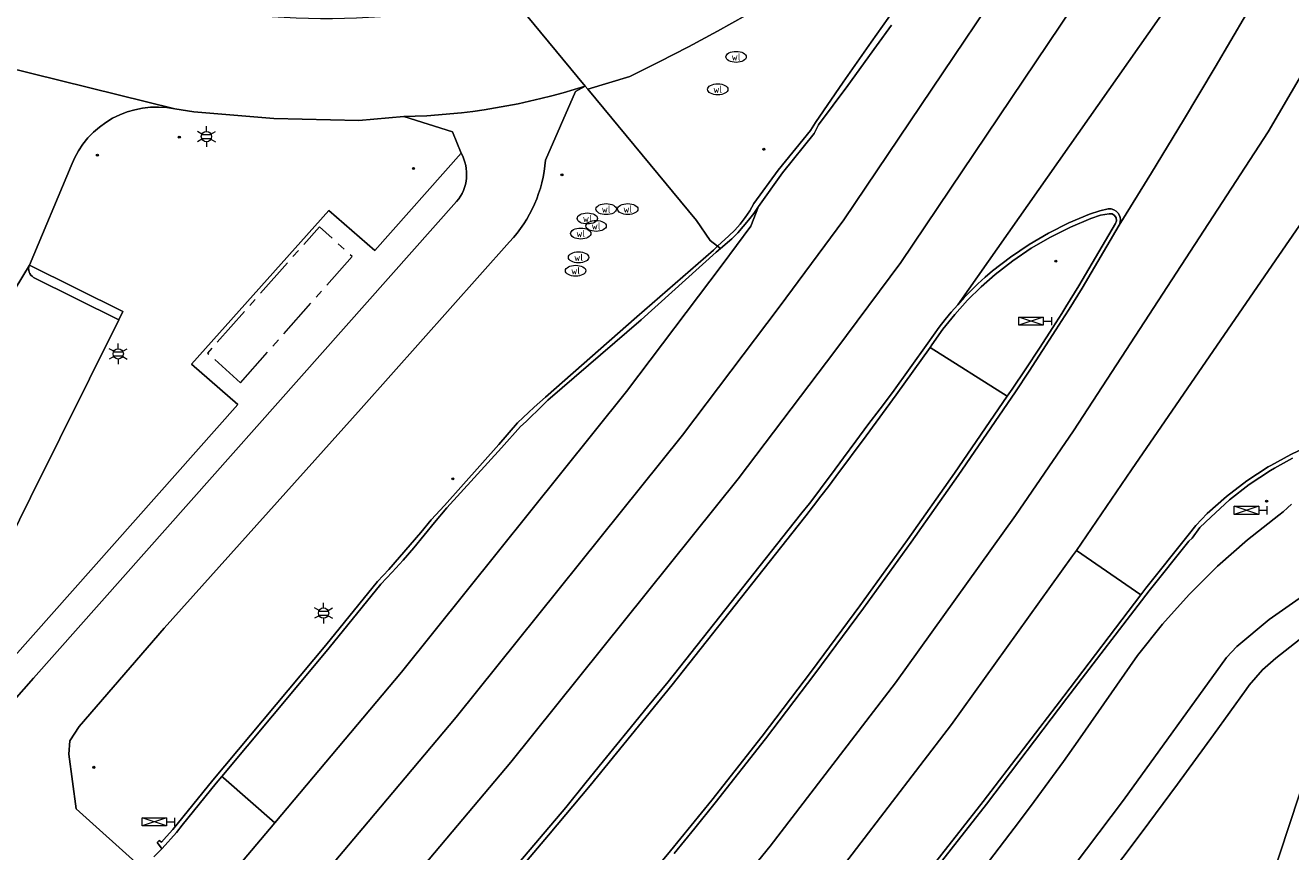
# Model space of a CAD drawing. Header units: metres. Extents: x 140853 to 145288, y 474558 to 480269.
# Tile 41 of 256: x 142462 to 142524, y 475589 to 475630. Entities that reach past the tile are written whole.
import ezdxf
from ezdxf.enums import TextEntityAlignment as Align

# ---------------------------------------------------------------- set-up
doc = ezdxf.new("R2010")
doc.units = ezdxf.units.M
doc.header["$MEASUREMENT"] = 0
doc.linetypes.add('AM-AS', pattern=[16, 10, -2, 2, -2])
for name, color, linetype, lineweight in [('B-WE-AM-AS_SPOOR_RAIL-G', 10, 'AM-AS', 18), ('B-WE-GR-GRAS_KRUIDENRIJK-G', 80, 'Continuous', 18), ('B-WE-KL-ET_LS_OV_LICHTMAST-S', 190, 'Continuous', 18), ('B-WE-KL-WATER_PUT-S', 170, 'Continuous', 18), ('B-WE-VH-VERHARDING_ASFALT-G', 252, 'Continuous', 18), ('B-WE-VH-VERHARDING_BETON-G', 252, 'Continuous', 18), ('B-WE-VH-VERHARDING_TEGEL-G', 252, 'Continuous', 18), ('B-WE-VW-VRI_DRAAGCONSTRUCTIE_PAAL-S', 160, 'Continuous', 18), ('N-WE-VW-TDI-T18', 1, 'Continuous', 18), ('N-WE-VW-TDI-T25', 7, 'Continuous', 25), ('X-XX-XX-ALGEMEEN-S', 7, 'Continuous', 18)]:
    doc.layers.add(name, color=color, linetype=linetype, lineweight=lineweight)
doc.styles.add('NLCS-ISO', font='txt')

# ---------------------------------------------------------------- blocks, each defined once
blk = doc.blocks.new('SIE-WEG_AFVALBAK_TYPE_01')
for radius in [0.25, 0.156]:
    blk.add_circle((0, 0), radius)
blk = doc.blocks.new('B-SIE-WEG_LICHTMAST-SO')
at = {"ltscale": 0.1}
for p, q in [((-1.1, 0.63), (-2.19, 1.27)), ((0, 1.27), (0, 2.53)), ((1.1, 0.63), (2.19, 1.27)), ((-1.1, -0.63), (-2.19, -1.27)), ((0, -1.27), (0, -2.53)), ((1.1, -0.63), (2.19, -1.27))]:
    blk.add_line(p, q, dxfattribs=at)
at = {"flags": 128}
for points in [[(-1.16, 0.5), (1.16, 0.5)], [(-1.16, -0.5), (1.16, -0.5)]]:
    blk.add_lwpolyline(points, dxfattribs=at)
at = {"ltscale": 0.1}
blk.add_circle((0, 0), 1.27, dxfattribs=at)
at = {"style": 'NLCS-ISO'}
blk.add_attdef('TYPE', text='', height=1.8, dxfattribs=at).set_placement((0, 2.53), align=Align.BOTTOM_CENTER)
blk = doc.blocks.new('SVW-TDI_VERKEERSREGELTOESTEL-SO')
at = {"color": 0, "linetype": 'ByBlock'}
for p, q in [((3, 0), (-3, 2)), ((3, 2), (-3, 0)), ((3, 1), (5, 1)), ((5, 2), (5, 0))]:
    blk.add_line(p, q, dxfattribs=at)
at = {"color": 0, "linetype": 'ByBlock', "flags": 128}
blk.add_lwpolyline([(-3, 0), (-3, 2), (3, 2), (3, 0)], close=True, dxfattribs=at)
at = {"layer": 'N-WE-VW-TDI-T18', "linetype": 'ByBlock', "style": 'NLCS-ISO', "flags": 1}
for tag, p in [('LEVERANCIER', (0, -8.43)), ('OMSCHRIJVING_LEGENDA', (0, -12.22)), ('LOCATIE', (0, -16)), ('BPS-CODERING', (0, -19.78)), ('NAAM_SWITCH', (0, -23.57)), ('IP-ADRES_SWITCH', (0, -27.35)), ('POSITIE_X', (0, -31.14)), ('POSITIE_Y', (0, -34.92)), ('OVERIGE_OPMERKING(EN)_1', (0, -38.71)), ('OVERIGE_OPMERKING(EN)_2', (0, -42.49))]:
    blk.add_attdef(tag, p, '', height=1.8, dxfattribs=at)
at = {"layer": 'N-WE-VW-TDI-T25', "linetype": 'ByBlock', "style": 'NLCS-ISO'}
blk.add_attdef('KASTNAAM', text='', height=2.5, dxfattribs=at).set_placement((0, 5.27), align=Align.MIDDLE_CENTER)
at = {"layer": 'N-WE-VW-TDI-T25', "linetype": 'ByBlock', "style": 'NLCS-ISO', "flags": 1}
blk.add_attdef('SOORT_KAST', text='', height=2.5, dxfattribs=at).set_placement((10.25, -3.4), align=Align.MIDDLE_CENTER)
blk = doc.blocks.new('SKL-WATERLEIDINGPUT-SO')
at = {"color": 0, "linetype": 'ByBlock', "lineweight": 18}
blk.add_ellipse((0, 0), major_axis=(2.5, 0), ratio=0.54, dxfattribs=at)
at = {"color": 0, "linetype": 'ByBlock', "lineweight": 18, "style": 'NLCS-ISO'}
blk.add_text('wl', height=1.8, dxfattribs=at).set_placement((0, 0), align=Align.MIDDLE_CENTER)

msp = doc.modelspace()

# ---------------------------------------------------------------- linework, layer by layer
at = {"layer": 'B-WE-AM-AS_SPOOR_RAIL-G', "ltscale": 0.2, "flags": 128}
msp.add_lwpolyline([(142472.422, 475612.392), (142477.905, 475618.585), (142476.293, 475620.041), (142470.81, 475613.848), (142472.422, 475612.392)], close=True, dxfattribs=at)
at = {"layer": 'B-WE-GR-GRAS_KRUIDENRIJK-G', "ltscale": 0.2, "flags": 128}
for points in [[(142497.231, 475630.411), (142495.823, 475629.631), (142494.403, 475628.871), (142492.973, 475628.132), (142491.532, 475627.413), (142489.465, 475626.788), (142494.791, 475620.349), (142495.471, 475619.372), (142495.836, 475619.082), (142496.389, 475619.592), (142496.677, 475619.874), (142496.945, 475620.175), (142497.192, 475620.493), (142497.416, 475620.828), (142497.616, 475621.178), (142498.813, 475622.82), (142500.389, 475624.76), (142500.63, 475625.151), (142501.994, 475627.128), (142503.372, 475629.094), (142504.764, 475631.05)], [(142492.5, 475588.193), (142493.522, 475589.432), (142494.54, 475590.673), (142495.554, 475591.918), (142498.015, 475595.064), (142500.435, 475598.241), (142502.816, 475601.448), (142505.156, 475604.685), (142507.455, 475607.951), (142507.455, 475607.951), (142510.046, 475611.727), (142506.258, 475614.127), (142504.596, 475611.796), (142503.117, 475609.795), (142501.64, 475607.793), (142501.273, 475607.31), (142500.904, 475606.829), (142500.534, 475606.349), (142500.161, 475605.871), (142499.787, 475605.394), (142496.689, 475601.49), (142493.598, 475597.581), (142491.596, 475595.105), (142489.576, 475592.645), (142487.536, 475590.2), (142485.477, 475587.771)], [(142524.044, 475608.695), (142523.16, 475608.203), (142522.96, 475608.092), (142521.925, 475607.406), (142520.947, 475606.642), (142520.032, 475605.804), (142519.501, 475605.287), (142519.116, 475604.777), (142518.965, 475604.628), (142517.004, 475602.192), (142512.97, 475596.917), (142509.033, 475591.732), (142501.922, 475582.674)], [(142508.559, 475588.148), (142509.909, 475589.924), (142509.909, 475589.924), (142510.644, 475590.89), (142511.372, 475591.861), (142512.092, 475592.838), (142512.805, 475593.82), (142513.511, 475594.807), (142516.435, 475599.014), (142517.661, 475600.547), (142518.973, 475602.006), (142520.367, 475603.388), (142521.838, 475604.687), (142523.381, 475605.9), (142523.594, 475606.068), (142523.798, 475606.249), (142523.99, 475606.441)], [(142515.354, 475564.837), (142524.824, 475593.555), (142527.412, 475601.402), (142527.24, 475601.395), (142526.617, 475601.233), (142526.042, 475600.942), (142525.314, 475600.462), (142524.604, 475599.958), (142523.91, 475599.43), (142523.235, 475598.879), (142522.579, 475598.305), (142521.915, 475597.552), (142521.772, 475597.353), (142520.17, 475595.121), (142518.407, 475592.703), (142516.625, 475590.299), (142514.824, 475587.909)]]:
    msp.add_lwpolyline(points, dxfattribs=at)
for points in [[(142468.167, 475589.14), (142468.573, 475589.545), (142468.552, 475589.572), (142468.339, 475589.841), (142468.434, 475589.94), (142468.552, 475589.862), (142468.79, 475590.137), (142469.102, 475590.478), (142471.063, 475592.897), (142476.609, 475599.527), (142479.15, 475602.651), (142479.694, 475603.239), (142480.229, 475603.835), (142480.753, 475604.44), (142481.268, 475605.053), (142481.773, 475605.675), (142482.427, 475606.376), (142485.095, 475609.36), (142486.022, 475610.418), (142486.29, 475610.679), (142486.562, 475610.936), (142486.837, 475611.189), (142487.115, 475611.439), (142487.396, 475611.686), (142491.868, 475615.624), (142495.635, 475618.897), (142495.836, 475619.082), (142495.471, 475619.372), (142494.791, 475620.349), (142489.465, 475626.788), (142489.337, 475626.943), (142488.867, 475626.666), (142487.388, 475623.303), (142487.388, 475623.303, -0.171321), (142485.629, 475619.303), (142485.629, 475619.303), (142478.35, 475611.133), (142468.68, 475600.358), (142464.507, 475595.538), (142464.04, 475594.83), (142464.005, 475594.179), (142464.364, 475591.501), (142467.605, 475588.569)], [(142460.166, 475597.687), (142472.288, 475611.325), (142470.02, 475613.306), (142476.759, 475620.84), (142479.012, 475618.872), (142483.251, 475623.647), (142482.818, 475624.688), (142480.433, 475625.444), (142480.433, 475625.444), (142478.236, 475625.256), (142474.058, 475625.345), (142470.137, 475625.669), (142469.206, 475625.822), (142469.206, 475625.822, 0.365953), (142464.107, 475623.032), (142464.107, 475623.032), (142462.061, 475618.162), (142466.639, 475615.885), (142466.458, 475615.479), (142462.111, 475606.758), (142458.355, 475599.164)]]:
    msp.add_lwpolyline(points, format="xyb", dxfattribs=at)
msp.add_lwpolyline([(142515.099, 475564.118), (142525.09, 475584.838), (142525.09, 475584.838, -0.165692), (142529.916, 475590.049), (142529.916, 475590.049), (142536.217, 475593.41), (142534.263, 475597.035), (142533.973, 475597.573), (142533.033, 475599.317), (142532.234, 475599.633), (142531.443, 475599.965), (142530.659, 475600.315), (142529.882, 475600.682), (142529.114, 475601.065), (142528.518, 475601.309), (142527.884, 475601.421), (142527.412, 475601.402), (142524.824, 475593.555), (142515.354, 475564.837), (142515.099, 475564.118)], format="xyb", close=True, dxfattribs=at)
at = {"layer": 'B-WE-VH-VERHARDING_ASFALT-G', "ltscale": 0.2, "flags": 128}
for points in [[(142479.33, 475586.229), (142485.694, 475593.778), (142496.851, 475607.679), (142501.63, 475614.005), (142504.825, 475618.294), (142517.475, 475637.088), (142515.201, 475638.339), (142514.407, 475638.775), (142514.407, 475638.775), (142502.035, 475620.372), (142498.847, 475616.092), (142494.106, 475609.817), (142483.007, 475595.988), (142478.679, 475590.854), (142471.496, 475582.331)], [(142471.496, 475582.331), (142478.679, 475590.854), (142483.007, 475595.988), (142494.106, 475609.817), (142498.847, 475616.092), (142502.035, 475620.372), (142514.407, 475638.775)], [(142517.475, 475637.088), (142504.825, 475618.294), (142501.63, 475614.005), (142496.851, 475607.679), (142485.694, 475593.778), (142479.33, 475586.229)], [(142481.919, 475583.959), (142488.381, 475591.568), (142489.382, 475592.804), (142490.385, 475594.037), (142491.391, 475595.269), (142492.399, 475596.498), (142493.41, 475597.726), (142496.502, 475601.634), (142499.596, 475605.541), (142499.972, 475606.007), (142500.342, 475606.477), (142500.707, 475606.951), (142501.067, 475607.429), (142501.421, 475607.911), (142502.015, 475608.715), (142502.611, 475609.518), (142503.21, 475610.32), (142503.81, 475611.119), (142504.413, 475611.917), (142506.156, 475614.335), (142506.427, 475614.727), (142506.708, 475615.112), (142507, 475615.488), (142507.302, 475615.856), (142507.615, 475616.216), (142520.945, 475635.179)], [(142520.945, 475635.179), (142507.615, 475616.216), (142507.938, 475616.567), (142508.27, 475616.908), (142508.612, 475617.241), (142508.962, 475617.563), (142509.322, 475617.876), (142510.199, 475618.553), (142511.117, 475619.173), (142512.073, 475619.733), (142513.063, 475620.232), (142514.082, 475620.666), (142514.585, 475620.821), (142515.008, 475620.919), (142515.145, 475620.915), (142515.277, 475620.876), (142515.395, 475620.806), (142515.492, 475620.708), (142515.56, 475620.589), (142515.59, 475620.495), (142515.602, 475620.398), (142515.596, 475620.3), (142515.573, 475620.205), (142515.533, 475620.115), (142517.128, 475622.688), (142517.128, 475622.688), (142518.701, 475625.274), (142520.253, 475627.873), (142521.784, 475630.484)], [(142501.101, 475587.527), (142507.319, 475595.629), (142513.255, 475603.904), (142513.438, 475604.171), (142516.148, 475608.127), (142518.519, 475611.574), (142522.867, 475617.896), (142525.723, 475622.049), (142525.723, 475622.049), (142526.178, 475622.711), (142527.722, 475625.361), (142530.086, 475629.417), (142530.41, 475629.972), (142527.5, 475631.573), (142527.023, 475631.836), (142526.747, 475631.364), (142522.859, 475624.692), (142515.657, 475613.653), (142513.299, 475610.039), (142510.445, 475605.874), (142504.564, 475597.674), (142498.411, 475589.657), (142495.841, 475586.511)], [(142485.731, 475631.303), (142489.337, 475626.943), (142489.465, 475626.788), (142491.532, 475627.413), (142492.973, 475628.132), (142494.403, 475628.871), (142495.823, 475629.631), (142497.231, 475630.411)], [(142495.841, 475586.511), (142498.411, 475589.657), (142504.564, 475597.674), (142510.445, 475605.874), (142513.299, 475610.039), (142515.657, 475613.653), (142522.859, 475624.692), (142526.747, 475631.364)], [(142521.784, 475630.484), (142520.253, 475627.873), (142518.701, 475625.274), (142517.128, 475622.688), (142515.533, 475620.115), (142513.716, 475617.032), (142513.079, 475616.005), (142512.872, 475615.676), (142512.434, 475614.984), (142511.781, 475613.967), (142511.12, 475612.956), (142510.45, 475611.951), (142507.636, 475607.844), (142505.336, 475604.572), (142502.995, 475601.329), (142500.611, 475598.117), (142498.187, 475594.936), (142495.721, 475591.787), (142494.709, 475590.546), (142493.695, 475589.305)], [(142504.362, 475629.923), (142503.634, 475628.906), (142502.221, 475626.968), (142500.791, 475625.043), (142500.565, 475624.61), (142499.026, 475622.683), (142497.844, 475621.026), (142497.471, 475620.069), (142496.064, 475618.18), (142491.361, 475611.955), (142480.32, 475598.199), (142474.098, 475590.815), (142468.905, 475584.652)], [(142525.723, 475622.049), (142522.867, 475617.896), (142518.519, 475611.574), (142516.148, 475608.127), (142513.438, 475604.171), (142516.61, 475601.997), (142516.854, 475602.317), (142518.921, 475604.917), (142519.299, 475605.398), (142519.855, 475605.978), (142520.799, 475606.812), (142521.8, 475607.576), (142522.855, 475608.265), (142522.98, 475608.335), (142523.956, 475608.876), (142525.099, 475609.406)], [(142523.99, 475606.441), (142523.798, 475606.249), (142523.594, 475606.068), (142523.381, 475605.9), (142521.838, 475604.687), (142520.367, 475603.388), (142518.973, 475602.006), (142517.661, 475600.547), (142516.435, 475599.014), (142513.511, 475594.807), (142512.805, 475593.82), (142512.092, 475592.838), (142511.372, 475591.861), (142510.644, 475590.89), (142509.909, 475589.924), (142508.559, 475588.148)], [(142501.762, 475582.813), (142508.868, 475591.863), (142512.821, 475597.022), (142516.61, 475601.997), (142513.438, 475604.171), (142513.255, 475603.904), (142507.319, 475595.629), (142501.101, 475587.527)], [(142512.12, 475587.11), (142515.746, 475591.926), (142520.81, 475598.91), (142521.317, 475599.457), (142522.898, 475600.776), (142525.361, 475602.497)], [(142468.905, 475584.652), (142474.098, 475590.815), (142471.592, 475593.011), (142471.508, 475593.085), (142471.233, 475592.757), (142469.555, 475590.688), (142469.273, 475590.34), (142468.573, 475589.545), (142468.167, 475589.14)]]:
    msp.add_lwpolyline(points, dxfattribs=at)
for points in [[(142460.79, 475627.903), (142469.206, 475625.822), (142470.137, 475625.669), (142474.058, 475625.345), (142478.236, 475625.256), (142480.433, 475625.444), (142480.433, 475625.444, 0.073133), (142489.337, 475626.943), (142489.337, 475626.943), (142485.731, 475631.303), (142485.731, 475631.303, -0.12045), (142466.969, 475631.441), (142466.969, 475631.441, -0.030038), (142451.649, 475637.017)], [(142452.465, 475602.337), (142462.061, 475618.162), (142464.107, 475623.032), (142464.107, 475623.032, -0.365953), (142469.206, 475625.822), (142469.206, 475625.822), (142460.79, 475627.903)], [(142467.605, 475588.569), (142464.364, 475591.501), (142464.005, 475594.179), (142464.04, 475594.83), (142464.507, 475595.538), (142468.68, 475600.358), (142478.35, 475611.133), (142485.629, 475619.303), (142485.629, 475619.303, 0.171321), (142487.388, 475623.303), (142487.388, 475623.303), (142488.867, 475626.666), (142489.337, 475626.943), (142489.337, 475626.943, -0.073133), (142480.433, 475625.444), (142480.433, 475625.444), (142482.818, 475624.688), (142483.251, 475623.647), (142483.251, 475623.647, -0.312761), (142483.028, 475621.278), (142483.028, 475621.278), (142462.267, 475597.91), (142450.81, 475584.906)]]:
    msp.add_lwpolyline(points, format="xyb", dxfattribs=at)
msp.add_lwpolyline([(142480.32, 475598.199), (142491.361, 475611.955), (142496.064, 475618.18), (142497.471, 475620.069), (142497.844, 475621.026), (142497.606, 475620.692), (142497.356, 475620.367), (142497.094, 475620.051), (142496.821, 475619.746), (142496.536, 475619.451), (142495.972, 475618.973), (142495.763, 475618.797), (142492.075, 475615.484), (142487.502, 475611.537), (142487.238, 475611.274), (142486.972, 475611.012), (142486.704, 475610.752), (142486.435, 475610.494), (142486.164, 475610.238), (142485.227, 475609.204), (142482.554, 475606.25), (142481.945, 475605.538), (142481.439, 475604.915), (142480.923, 475604.299), (142480.397, 475603.693), (142479.861, 475603.095), (142479.315, 475602.506), (142476.778, 475599.387), (142475.242, 475597.551), (142471.508, 475593.085), (142471.592, 475593.011), (142474.098, 475590.815), (142480.32, 475598.199)], close=True, dxfattribs=at)
msp.add_lwpolyline([(142462.061, 475618.162), (142452.465, 475602.337), (142458.355, 475599.164), (142462.111, 475606.758), (142466.458, 475615.479), (142462.267, 475617.56), (142462.267, 475617.56, -0.381702), (142462.061, 475618.162)], format="xyb", close=True, dxfattribs=at)
at = {"layer": 'B-WE-VH-VERHARDING_BETON-G', "ltscale": 0.2, "flags": 128}
for points in [[(142504.764, 475631.05), (142503.372, 475629.094), (142501.994, 475627.128), (142500.63, 475625.151), (142500.389, 475624.76), (142498.813, 475622.82), (142497.616, 475621.178), (142497.416, 475620.828), (142497.192, 475620.493), (142496.945, 475620.175), (142496.677, 475619.874), (142496.389, 475619.592), (142495.836, 475619.082), (142495.972, 475618.973), (142496.536, 475619.451), (142496.536, 475619.451), (142496.821, 475619.746), (142497.094, 475620.051), (142497.356, 475620.367), (142497.606, 475620.692), (142497.844, 475621.026), (142499.026, 475622.683), (142500.565, 475624.61), (142500.791, 475625.043), (142502.221, 475626.968), (142503.634, 475628.906), (142504.362, 475629.923)], [(142493.695, 475589.305), (142494.709, 475590.546), (142495.721, 475591.787), (142498.187, 475594.936), (142500.611, 475598.117), (142502.995, 475601.329), (142505.336, 475604.572), (142507.636, 475607.844), (142510.45, 475611.951), (142511.12, 475612.956), (142511.781, 475613.967), (142512.434, 475614.984), (142512.872, 475615.676), (142513.079, 475616.005), (142513.716, 475617.032), (142515.533, 475620.115), (142515.573, 475620.205), (142515.596, 475620.3), (142515.602, 475620.398), (142515.59, 475620.495), (142515.56, 475620.589), (142515.492, 475620.708), (142515.395, 475620.806), (142515.277, 475620.876), (142515.145, 475620.915), (142515.008, 475620.919), (142514.585, 475620.821), (142514.082, 475620.666), (142513.063, 475620.232), (142512.073, 475619.733), (142511.117, 475619.173), (142510.199, 475618.553), (142509.322, 475617.876), (142508.962, 475617.563), (142508.612, 475617.241), (142508.27, 475616.908), (142507.938, 475616.567), (142507.615, 475616.216), (142507.302, 475615.856), (142507, 475615.488), (142506.708, 475615.112), (142506.427, 475614.727), (142506.156, 475614.335), (142504.413, 475611.917), (142503.81, 475611.119), (142503.21, 475610.32), (142502.611, 475609.518), (142502.015, 475608.715), (142501.421, 475607.911), (142501.067, 475607.429), (142500.707, 475606.951), (142500.342, 475606.477), (142499.972, 475606.007), (142499.596, 475605.541), (142496.502, 475601.634), (142493.41, 475597.726), (142492.399, 475596.498), (142491.391, 475595.269), (142490.385, 475594.037), (142489.382, 475592.804), (142488.381, 475591.568), (142481.919, 475583.959)], [(142485.477, 475587.771), (142487.536, 475590.2), (142489.576, 475592.645), (142491.596, 475595.105), (142493.598, 475597.581), (142496.689, 475601.49), (142499.787, 475605.394), (142500.161, 475605.871), (142500.534, 475606.349), (142500.904, 475606.829), (142501.273, 475607.31), (142501.64, 475607.793), (142503.117, 475609.795), (142504.596, 475611.796), (142506.258, 475614.127), (142506.342, 475614.258), (142506.886, 475615.015), (142507.471, 475615.741), (142508.097, 475616.433), (142508.76, 475617.088), (142509.459, 475617.705), (142510.322, 475618.373), (142511.227, 475618.983), (142512.169, 475619.533), (142513.146, 475620.02), (142514.152, 475620.443), (142514.152, 475620.443), (142514.63, 475620.613), (142515.044, 475620.678), (142515.188, 475620.668), (142515.312, 475620.596), (142515.39, 475620.475), (142515.407, 475620.332), (142515.358, 475620.197), (142513.56, 475617.138), (142512.925, 475616.113), (142512.719, 475615.788), (142512.28, 475615.094), (142511.625, 475614.081), (142510.961, 475613.074), (142510.288, 475612.074), (142510.046, 475611.727), (142507.455, 475607.951), (142505.156, 475604.685), (142502.816, 475601.448), (142500.435, 475598.241), (142498.015, 475595.064), (142495.554, 475591.918), (142494.54, 475590.673), (142493.522, 475589.432), (142492.5, 475588.193)], [(142525.099, 475609.406), (142523.956, 475608.876), (142522.98, 475608.335), (142522.855, 475608.265), (142521.8, 475607.576), (142520.799, 475606.812), (142519.855, 475605.978), (142519.299, 475605.398), (142518.921, 475604.917), (142516.854, 475602.317), (142516.61, 475601.997), (142512.821, 475597.022), (142508.868, 475591.863), (142501.762, 475582.813)], [(142501.922, 475582.674), (142509.033, 475591.732), (142512.97, 475596.917), (142517.004, 475602.192), (142518.965, 475604.628), (142519.116, 475604.777), (142519.501, 475605.287), (142520.032, 475605.804), (142520.032, 475605.804), (142520.947, 475606.642), (142521.925, 475607.406), (142522.96, 475608.092), (142523.16, 475608.203), (142524.044, 475608.695)]]:
    msp.add_lwpolyline(points, dxfattribs=at)
for points in [[(142513.56, 475617.138), (142515.358, 475620.197), (142515.407, 475620.332), (142515.39, 475620.475), (142515.312, 475620.596), (142515.188, 475620.668), (142515.044, 475620.678), (142514.63, 475620.613), (142514.152, 475620.443), (142513.146, 475620.02), (142512.169, 475619.533), (142511.227, 475618.983), (142510.322, 475618.373), (142509.459, 475617.705), (142508.76, 475617.088), (142508.097, 475616.433), (142507.471, 475615.741), (142506.886, 475615.015), (142506.342, 475614.258), (142506.258, 475614.127), (142510.046, 475611.727), (142510.288, 475612.074), (142510.961, 475613.074), (142511.625, 475614.081), (142512.28, 475615.094), (142512.719, 475615.788), (142512.925, 475616.113), (142513.56, 475617.138)], [(142469.273, 475590.34), (142469.555, 475590.688), (142471.233, 475592.757), (142471.508, 475593.085), (142475.242, 475597.551), (142476.778, 475599.387), (142479.315, 475602.506), (142479.861, 475603.095), (142480.397, 475603.693), (142480.923, 475604.299), (142481.439, 475604.915), (142481.945, 475605.538), (142482.554, 475606.25), (142485.227, 475609.204), (142486.164, 475610.238), (142486.435, 475610.494), (142486.704, 475610.752), (142486.972, 475611.012), (142487.238, 475611.274), (142487.502, 475611.537), (142492.075, 475615.484), (142495.763, 475618.797), (142495.972, 475618.973), (142495.836, 475619.082), (142495.635, 475618.897), (142491.868, 475615.624), (142487.396, 475611.686), (142487.115, 475611.439), (142486.837, 475611.189), (142486.562, 475610.936), (142486.29, 475610.679), (142486.022, 475610.418), (142485.095, 475609.36), (142482.427, 475606.376), (142481.773, 475605.675), (142481.268, 475605.053), (142480.753, 475604.44), (142480.229, 475603.835), (142479.694, 475603.239), (142479.15, 475602.651), (142476.609, 475599.527), (142471.063, 475592.897), (142469.102, 475590.478), (142468.79, 475590.137), (142468.552, 475589.862), (142468.434, 475589.94), (142468.339, 475589.841), (142468.552, 475589.572), (142468.573, 475589.545), (142469.273, 475590.34)]]:
    msp.add_lwpolyline(points, close=True, dxfattribs=at)
at = {"layer": 'B-WE-VH-VERHARDING_TEGEL-G', "ltscale": 0.2, "flags": 128}
for points in [[(142451.708, 475601.713, -0.059159), (142450.543, 475600.984), (142450.543, 475600.984), (142456.588, 475594.754), (142450.298, 475587.558), (142448.828, 475585.877), (142448.916, 475585.818), (142450.768, 475584.916), (142450.81, 475584.906), (142462.267, 475597.91), (142483.028, 475621.278), (142483.028, 475621.278, 0.312761), (142483.251, 475623.647), (142483.251, 475623.647), (142479.012, 475618.872), (142476.759, 475620.84), (142470.02, 475613.306), (142472.288, 475611.325), (142460.166, 475597.687), (142459.603, 475598.182), (142457.553, 475595.845), (142451.708, 475601.713)], [(142462.267, 475617.56), (142466.458, 475615.479), (142466.639, 475615.885), (142462.061, 475618.162), (142462.061, 475618.162, 0.381702), (142462.267, 475617.56)]]:
    msp.add_lwpolyline(points, format="xyb", close=True, dxfattribs=at)
for points in [[(142525.361, 475602.497), (142522.898, 475600.776), (142521.317, 475599.457), (142520.81, 475598.91), (142515.746, 475591.926), (142512.12, 475587.11)], [(142514.824, 475587.909), (142516.625, 475590.299), (142518.407, 475592.703), (142520.17, 475595.121), (142521.772, 475597.353), (142521.915, 475597.552), (142522.579, 475598.305), (142523.235, 475598.879), (142523.91, 475599.43), (142524.604, 475599.958)]]:
    msp.add_lwpolyline(points, dxfattribs=at)

# ---------------------------------------------------------------- block references
at = {"layer": 'B-WE-KL-ET_LS_OV_LICHTMAST-S', "xscale": 0.2, "yscale": 0.2, "zscale": 0.2}
for p in [(142470.75, 475624.463), (142466.42, 475613.808), (142476.496, 475601.094)]:
    msp.add_blockref('B-SIE-WEG_LICHTMAST-SO', p, dxfattribs=at)
at = {"layer": 'B-WE-KL-WATER_PUT-S', "xscale": 0.2, "yscale": 0.2, "zscale": 0.2}
for p in [(142496.74, 475628.371), (142495.841, 475626.78), (142490.365, 475620.906), (142491.426, 475620.907), (142489.441, 475620.447), (142489.119, 475619.709), (142489.87, 475620.082), (142489.013, 475618.539), (142488.867, 475617.883)]:
    msp.add_blockref('SKL-WATERLEIDINGPUT-SO', p, dxfattribs=at)
at = {"layer": 'B-WE-VW-VRI_DRAAGCONSTRUCTIE_PAAL-S', "xscale": 0.2, "yscale": 0.2, "zscale": 0.2}
for p in [(142511.215, 475615.215), (142521.79, 475605.934), (142468.19, 475590.657)]:
    msp.add_blockref('SVW-TDI_VERKEERSREGELTOESTEL-SO', p, dxfattribs=at)
at = {"layer": 'X-XX-XX-ALGEMEEN-S', "xscale": 0.2, "yscale": 0.2, "zscale": 0.2}
for p in [(142469.419, 475624.437), (142465.397, 475623.553), (142498.098, 475623.84), (142480.909, 475622.901), (142488.196, 475622.589), (142512.43, 475618.351), (142482.844, 475607.677), (142522.777, 475606.579), (142465.227, 475593.53)]:
    msp.add_blockref('SIE-WEG_AFVALBAK_TYPE_01', p, dxfattribs=at)

doc.saveas('drawing.dxf')
